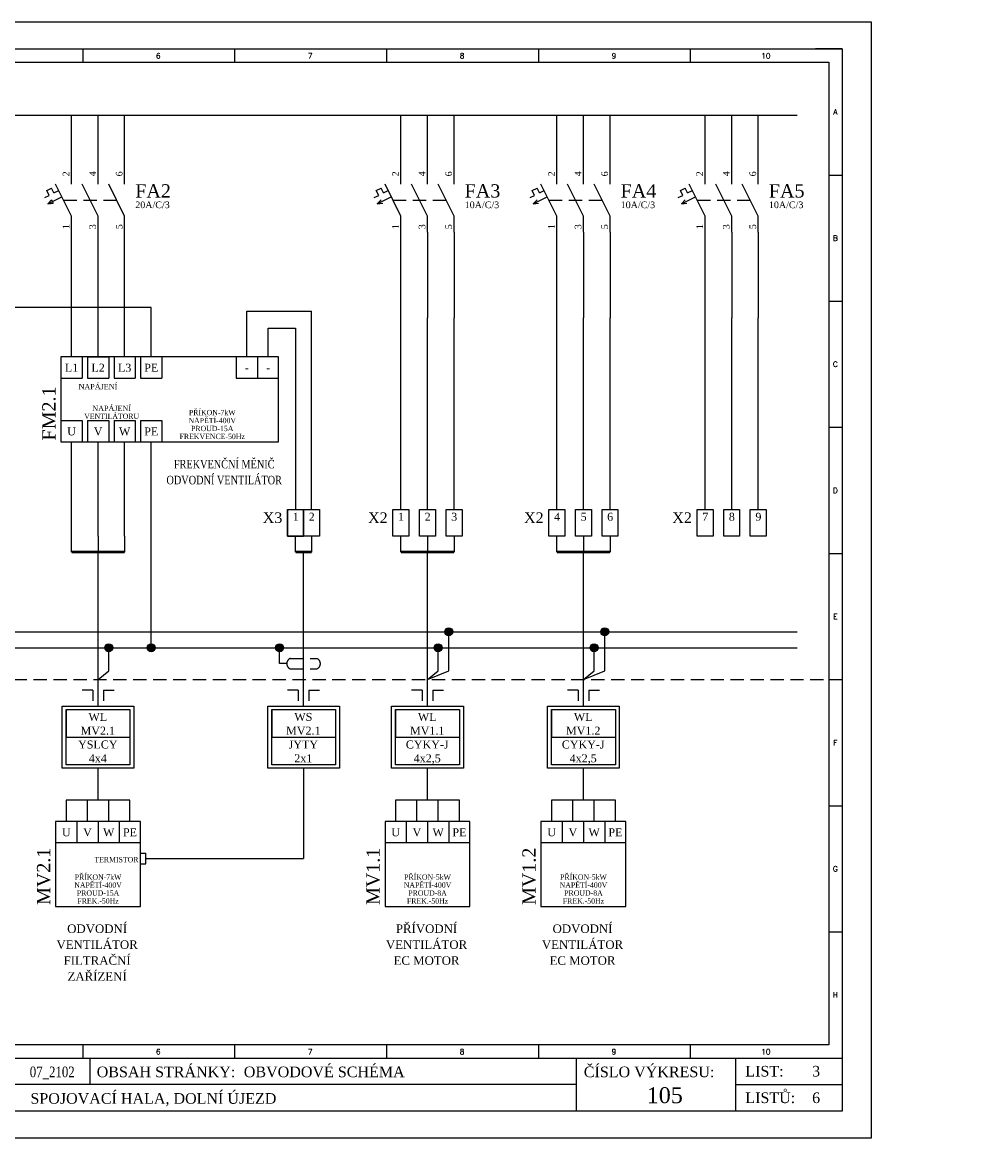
# Model space of a CAD drawing. Extents: x -1940 to 6437, y -1186 to -1165.
# Tile 5 of 10: x -1858 to -1840, y -1186 to -1165. Entities that reach past the tile are written whole.
import ezdxf
from ezdxf.enums import TextEntityAlignment as Align

# ---------------------------------------------------------------- set-up
doc = ezdxf.new("R2010")
doc.units = 0
doc.header["$MEASUREMENT"] = 0
doc.linetypes.add('ČÁRKOVANÁ', pattern=[0.75, 0.5, -0.25])
doc.linetypes.add('ČÁRKOVANÁ2', pattern=[0.375, 0.25, -0.125])
for name, color, linetype in [('Kabeláž (vodiče)', 7, 'CONTINUOUS'), ('Přístroje MaR', 1, 'CONTINUOUS'), ('Výkres', 4, 'CONTINUOUS'), ('Výzbroj', 1, 'CONTINUOUS')]:
    doc.layers.add(name, color=color, linetype=linetype)
doc.layers.add('Výkres netisk', color=7, linetype='CONTINUOUS', plot=False)
doc.styles.add('Romans', font='romans.shx')
doc.styles.get("Standard").update_dxf_attribs({"font": 'times.ttf'})

msp = doc.modelspace()

# ---------------------------------------------------------------- hatches: boundary and pattern name
at = {"layer": 'Kabeláž (vodiče)'}
for points in [[(-1849.901, -1176.13, 1), (-1850.051, -1176.13, 1)], [(-1846.964, -1176.13, 1), (-1847.114, -1176.13, 1)], [(-1856.304, -1176.43, 1), (-1856.454, -1176.43, 1)], [(-1855.504, -1176.43, 1), (-1855.654, -1176.43, 1)], [(-1853.085, -1176.43, 1), (-1853.235, -1176.43, 1)], [(-1850.101, -1176.43, 1), (-1850.251, -1176.43, 1)], [(-1847.164, -1176.43, 1), (-1847.314, -1176.43, 1)]]:
    msp.add_hatch(color=256, dxfattribs=at).paths.add_polyline_path(points)

# ---------------------------------------------------------------- linework, layer by layer
for p, q in [((-1868.932, -1166.405, 111.309), (-1843.418, -1166.405, 111.309)), ((-1857.079, -1167.405, 111.309), (-1857.079, -1166.405, 111.309)), ((-1856.579, -1167.405, 111.309), (-1856.579, -1166.405, 111.309)), ((-1856.079, -1167.405, 111.309), (-1856.079, -1166.405, 111.309)), ((-1850.876, -1167.405, 111.309), (-1850.876, -1166.405, 111.309)), ((-1850.376, -1167.405, 111.309), (-1850.376, -1166.405, 111.309)), ((-1849.876, -1167.405, 111.309), (-1849.876, -1166.405, 111.309)), ((-1847.939, -1167.405, 111.309), (-1847.939, -1166.405, 111.309)), ((-1847.439, -1167.405, 111.309), (-1847.439, -1166.405, 111.309)), ((-1846.939, -1167.405, 111.309), (-1846.939, -1166.405, 111.309)), ((-1845.148, -1167.405, 111.309), (-1845.148, -1166.405, 111.309)), ((-1844.648, -1167.405, 111.309), (-1844.648, -1166.405, 111.309)), ((-1844.148, -1167.405, 111.309), (-1844.148, -1166.405, 111.309)), ((-1857.079, -1170.953, 111.309), (-1857.079, -1168.605, 111.309)), ((-1856.579, -1170.953, 111.309), (-1856.579, -1168.605, 111.309)), ((-1856.079, -1170.953, 111.309), (-1856.079, -1168.605, 111.309)), ((-1850.876, -1170.217, 111.309), (-1850.876, -1168.605, 111.309)), ((-1850.376, -1168.605, 111.309), (-1850.376, -1170.217, 111.309)), ((-1849.876, -1168.605, 111.309), (-1849.876, -1170.217, 111.309)), ((-1847.939, -1170.217, 111.309), (-1847.939, -1168.605, 111.309)), ((-1847.439, -1168.605, 111.309), (-1847.439, -1170.217, 111.309)), ((-1846.939, -1168.605, 111.309), (-1846.939, -1170.217, 111.309)), ((-1845.148, -1170.217, 111.309), (-1845.148, -1168.605, 111.309)), ((-1844.648, -1168.605, 111.309), (-1844.648, -1170.217, 111.309)), ((-1844.148, -1168.605, 111.309), (-1844.148, -1170.217, 111.309)), ((-1855.579, -1170.024, 111.309), (-1858.232, -1170.024, 111.309)), ((-1855.579, -1170.953, 111.309), (-1855.579, -1170.024, 111.309)), ((-1853.779, -1170.953, 111.309), (-1853.779, -1170.091, 114.692)), ((-1853.779, -1170.091, 114.692), (-1852.559, -1170.091, 147.807)), ((-1852.559, -1173.83, 111.309), (-1852.559, -1170.091, 147.807)), ((-1850.876, -1173.83, 111.309), (-1850.876, -1170.217, 111.309)), ((-1850.376, -1173.83, 111.309), (-1850.376, -1170.217, 111.309)), ((-1849.876, -1173.83, 111.309), (-1849.876, -1170.217, 111.309)), ((-1847.939, -1173.83, 111.309), (-1847.939, -1170.217, 111.309)), ((-1847.439, -1173.83, 111.309), (-1847.439, -1170.217, 111.309)), ((-1846.939, -1173.83, 111.309), (-1846.939, -1170.217, 111.309)), ((-1845.148, -1173.83, 111.309), (-1845.148, -1170.217, 111.309)), ((-1844.648, -1173.83, 111.309), (-1844.648, -1170.217, 111.309)), ((-1844.148, -1173.83, 111.309), (-1844.148, -1170.217, 111.309)), ((-1853.379, -1170.953, 111.309), (-1853.379, -1170.415, 111.309)), ((-1853.379, -1170.415, 111.309), (-1852.859, -1170.415, 111.309)), ((-1852.859, -1170.415, 111.309), (-1852.859, -1173.83, 111.309)), ((-1857.079, -1174.33, 111.309), (-1857.079, -1172.553, 111.309)), ((-1856.579, -1174.33, 111.309), (-1856.579, -1172.553, 111.309)), ((-1856.079, -1174.33, 111.309), (-1856.079, -1172.553, 111.309)), ((-1855.579, -1176.43, 111.309), (-1855.579, -1172.553, 111.309)), ((-1857.079, -1174.63, 111.309), (-1857.079, -1174.33, 111.309)), ((-1856.579, -1174.33, 111.309), (-1856.579, -1174.63, 111.309)), ((-1856.079, -1174.33, 111.309), (-1856.079, -1174.63, 111.309)), ((-1852.859, -1174.63, 111.309), (-1852.859, -1174.33, 111.309)), ((-1852.559, -1174.33, 111.309), (-1852.559, -1174.63, 111.309)), ((-1850.876, -1174.63, 111.309), (-1850.876, -1174.33, 111.309)), ((-1850.376, -1174.33, 111.309), (-1850.376, -1174.63, 111.309)), ((-1849.876, -1174.33, 111.309), (-1849.876, -1174.63, 111.309)), ((-1847.939, -1174.63, 111.309), (-1847.939, -1174.33, 111.309)), ((-1847.439, -1174.33, 111.309), (-1847.439, -1174.63, 111.309)), ((-1846.939, -1174.33, 111.309), (-1846.939, -1174.63, 111.309)), ((-1856.579, -1177.53, 111.309), (-1856.579, -1174.63, 111.309)), ((-1852.709, -1177.53, 111.309), (-1852.709, -1174.63, 111.309)), ((-1850.376, -1177.53, 111.309), (-1850.376, -1174.63, 111.309)), ((-1847.439, -1177.53, 111.309), (-1847.439, -1174.63, 111.309)), ((-1866.082, -1176.13, 111.309), (-1843.418, -1176.13, 111.309)), ((-1849.976, -1176.862, 111.309), (-1849.976, -1176.13, 137.091)), ((-1847.039, -1176.862, 111.309), (-1847.039, -1176.13, 137.091)), ((-1866.432, -1176.43, 111.309), (-1843.418, -1176.43, 111.309)), ((-1856.379, -1176.862, 111.309), (-1856.379, -1176.43, 111.309)), ((-1853.16, -1176.73, 111.309), (-1853.16, -1176.43, 111.309)), ((-1850.176, -1176.862, 111.309), (-1850.176, -1176.43, 111.309)), ((-1847.239, -1176.862, 111.309), (-1847.239, -1176.43, 111.309)), ((-1853.025, -1176.73, 111.309), (-1853.16, -1176.73, 111.309)), ((-1856.579, -1177.03, 111.309), (-1856.379, -1176.862, 111.309)), ((-1850.376, -1177.03, 111.309), (-1850.176, -1176.862, 111.309)), ((-1850.376, -1177.03, 111.309), (-1849.976, -1176.862, 111.309)), ((-1847.439, -1177.03, 111.309), (-1847.239, -1176.862, 111.309)), ((-1847.439, -1177.03, 111.309), (-1847.039, -1176.862, 111.309)), ((-1856.679, -1177.229, 111.309), (-1856.879, -1177.229, 111.309)), ((-1856.679, -1177.229, 111.309), (-1856.679, -1177.429, 111.309)), ((-1856.479, -1177.229, 111.309), (-1856.479, -1177.429, 111.309)), ((-1856.479, -1177.229, 111.309), (-1856.279, -1177.229, 111.309)), ((-1852.809, -1177.229, 111.309), (-1853.009, -1177.229, 111.309)), ((-1852.809, -1177.229, 111.309), (-1852.809, -1177.429, 111.309)), ((-1852.609, -1177.229, 111.309), (-1852.609, -1177.429, 111.309)), ((-1852.609, -1177.229, 111.309), (-1852.409, -1177.229, 111.309)), ((-1850.476, -1177.229, 111.309), (-1850.676, -1177.229, 111.309)), ((-1850.476, -1177.229, 111.309), (-1850.476, -1177.429, 111.309)), ((-1850.276, -1177.229, 111.309), (-1850.276, -1177.429, 111.309)), ((-1850.276, -1177.229, 111.309), (-1850.076, -1177.229, 111.309)), ((-1847.539, -1177.229, 111.309), (-1847.739, -1177.229, 111.309)), ((-1847.539, -1177.229, 111.309), (-1847.539, -1177.429, 111.309)), ((-1847.339, -1177.229, 111.309), (-1847.339, -1177.429, 111.309)), ((-1847.339, -1177.229, 111.309), (-1847.139, -1177.229, 111.309)), ((-1857.179, -1177.595, 111.309), (-1857.179, -1178.115, 111.309)), ((-1853.309, -1177.595, 111.309), (-1853.309, -1178.115, 111.309)), ((-1850.976, -1177.595, 111.309), (-1850.976, -1178.115, 111.309)), ((-1848.039, -1177.595, 111.309), (-1848.039, -1178.115, 111.309)), ((-1857.179, -1178.115, 111.309), (-1855.979, -1178.115, 111.309)), ((-1853.309, -1178.115, 111.309), (-1852.109, -1178.115, 111.309)), ((-1850.976, -1178.115, 111.309), (-1849.776, -1178.115, 111.309)), ((-1848.039, -1178.115, 111.309), (-1846.839, -1178.115, 111.309)), ((-1856.579, -1179.3, 111.309), (-1856.579, -1178.7, 111.309)), ((-1852.709, -1178.7, 111.309), (-1852.709, -1180.4, 111.309)), ((-1850.376, -1179.3, 111.309), (-1850.376, -1178.7, 111.309)), ((-1847.439, -1179.3, 111.309), (-1847.439, -1178.7, 111.309)), ((-1855.979, -1179.3, 111.309), (-1857.179, -1179.3, 111.309)), ((-1857.179, -1179.3, 111.309), (-1857.179, -1179.7, 111.309)), ((-1856.779, -1179.7, 111.309), (-1856.779, -1179.3, 111.309)), ((-1856.379, -1179.7, 111.309), (-1856.379, -1179.3, 111.309)), ((-1855.979, -1179.7, 111.309), (-1855.979, -1179.3, 111.309)), ((-1849.776, -1179.3, 111.309), (-1850.976, -1179.3, 111.309)), ((-1850.976, -1179.3, 111.309), (-1850.976, -1179.7, 111.309)), ((-1850.576, -1179.7, 111.309), (-1850.576, -1179.3, 111.309)), ((-1850.176, -1179.7, 111.309), (-1850.176, -1179.3, 111.309)), ((-1849.776, -1179.7, 111.309), (-1849.776, -1179.3, 111.309)), ((-1846.839, -1179.3, 111.309), (-1848.039, -1179.3, 111.309)), ((-1848.039, -1179.3, 111.309), (-1848.039, -1179.7, 111.309)), ((-1847.639, -1179.7, 111.309), (-1847.639, -1179.3, 111.309)), ((-1847.239, -1179.7, 111.309), (-1847.239, -1179.3, 111.309)), ((-1846.839, -1179.7, 111.309), (-1846.839, -1179.3, 111.309)), ((-1855.779, -1180.3, 111.309), (-1855.679, -1180.3, 111.309)), ((-1855.679, -1180.5, 111.309), (-1855.679, -1180.3, 111.309)), ((-1855.679, -1180.4, 111.309), (-1852.709, -1180.4, 111.309)), ((-1855.779, -1180.5, 111.309), (-1855.679, -1180.5, 111.309))]:
    msp.add_line(p, q, dxfattribs=at)
at = {"layer": 'Kabeláž (vodiče)', "linetype": 'ČÁRKOVANÁ2'}
for p, q in [((-1852.959, -1176.63, 111.309), (-1852.459, -1176.63, 111.309)), ((-1852.959, -1176.83, 111.309), (-1852.459, -1176.83, 111.309))]:
    msp.add_line(p, q, dxfattribs=at)
at = {"layer": 'Kabeláž (vodiče)', "elevation": 111.309}
for points in [[(-1856.079, -1174.63, 0.05, 0.05, 0), (-1857.079, -1174.63, 0, 0, 0)], [(-1852.559, -1174.63, 0.05, 0.05, 0), (-1852.859, -1174.63, 0, 0, 0)], [(-1849.876, -1174.63, 0.05, 0.05, 0), (-1850.876, -1174.63, 0, 0, 0)], [(-1846.939, -1174.63, 0.05, 0.05, 0), (-1847.939, -1174.63, 0, 0, 0)]]:
    msp.add_lwpolyline(points, format="xyseb", dxfattribs=at)
for points in [[(-1855.904, -1178.7), (-1857.254, -1178.7), (-1857.254, -1177.53), (-1855.904, -1177.53)], [(-1855.979, -1178.635), (-1857.179, -1178.635), (-1857.179, -1177.595), (-1855.979, -1177.595)], [(-1852.034, -1178.7), (-1853.384, -1178.7), (-1853.384, -1177.53), (-1852.034, -1177.53)], [(-1852.109, -1178.635), (-1853.309, -1178.635), (-1853.309, -1177.595), (-1852.109, -1177.595)], [(-1849.701, -1178.7), (-1851.051, -1178.7), (-1851.051, -1177.53), (-1849.701, -1177.53)], [(-1849.776, -1178.635), (-1850.976, -1178.635), (-1850.976, -1177.595), (-1849.776, -1177.595)], [(-1846.764, -1178.7), (-1848.114, -1178.7), (-1848.114, -1177.53), (-1846.764, -1177.53)], [(-1846.839, -1178.635), (-1848.039, -1178.635), (-1848.039, -1177.595), (-1846.839, -1177.595)]]:
    msp.add_lwpolyline(points, close=True, dxfattribs=at)
at = {"layer": 'Kabeláž (vodiče)'}
for centre in [(-1849.976, -1176.13, 137.091), (-1847.039, -1176.13, 137.091), (-1856.379, -1176.43, 111.309), (-1855.579, -1176.43, 111.309), (-1853.16, -1176.43, 111.309), (-1850.176, -1176.43, 111.309), (-1847.239, -1176.43, 111.309)]:
    msp.add_circle(centre, 0.075, dxfattribs=at)
at = {"layer": 'Kabeláž (vodiče)', "linetype": 'ČÁRKOVANÁ2'}
for centre, start, end in [((-1852.917, -1176.73, 111.309), 112.6948, 247.3052), ((-1852.501, -1176.73, 111.309), 292.6948, 67.3052)]:
    msp.add_arc(centre, 0.108, start, end, dxfattribs=at)
at = {"layer": 'Přístroje MaR'}
for p, q in [((-1857.279, -1170.953, 111.309), (-1857.279, -1171.353, 111.309)), ((-1856.879, -1170.953, 111.309), (-1856.879, -1171.353, 111.309)), ((-1856.779, -1170.953, 111.309), (-1856.779, -1171.353, 111.309)), ((-1856.779, -1170.953, 111.309), (-1856.379, -1170.953, 111.309)), ((-1856.379, -1170.953, 111.309), (-1856.379, -1171.353, 111.309)), ((-1856.279, -1170.953, 111.309), (-1856.279, -1171.353, 111.309)), ((-1855.879, -1170.953, 111.309), (-1855.879, -1171.353, 111.309)), ((-1855.779, -1170.953, 111.309), (-1855.779, -1171.353, 111.309)), ((-1855.379, -1170.953, 111.309), (-1855.379, -1171.353, 111.309)), ((-1853.979, -1170.953, 111.309), (-1853.979, -1171.353, 111.309)), ((-1853.579, -1170.953, 111.309), (-1853.579, -1171.353, 111.309)), ((-1857.279, -1171.353, 111.309), (-1856.879, -1171.353, 111.309)), ((-1856.779, -1171.353, 111.309), (-1856.379, -1171.353, 111.309)), ((-1856.279, -1171.353, 111.309), (-1855.879, -1171.353, 111.309)), ((-1855.779, -1171.353, 111.309), (-1855.379, -1171.353, 111.309)), ((-1853.979, -1171.353, 111.309), (-1853.179, -1171.353, 111.309)), ((-1857.279, -1172.153, 111.309), (-1856.879, -1172.153, 111.309)), ((-1857.279, -1172.153, 111.309), (-1857.279, -1172.553, 111.309)), ((-1856.879, -1172.153, 111.309), (-1856.879, -1172.553, 111.309)), ((-1856.779, -1172.153, 111.309), (-1856.779, -1172.553, 111.309)), ((-1856.779, -1172.153, 111.309), (-1856.379, -1172.153, 111.309)), ((-1856.379, -1172.153, 111.309), (-1856.379, -1172.553, 111.309)), ((-1856.279, -1172.153, 111.309), (-1856.279, -1172.553, 111.309)), ((-1856.279, -1172.153, 111.309), (-1855.879, -1172.153, 111.309)), ((-1855.879, -1172.153, 111.309), (-1855.879, -1172.553, 111.309)), ((-1855.779, -1172.153, 111.309), (-1855.779, -1172.553, 111.309)), ((-1855.779, -1172.153, 111.309), (-1855.379, -1172.153, 111.309)), ((-1855.379, -1172.153, 111.309), (-1855.379, -1172.553, 111.309)), ((-1857.279, -1172.553, 111.309), (-1855.679, -1172.553, 111.309)), ((-1856.779, -1172.553, 111.309), (-1856.379, -1172.553, 111.309)), ((-1856.979, -1179.7, 111.309), (-1856.979, -1180.1, 111.309)), ((-1856.579, -1179.7, 111.309), (-1856.579, -1180.1, 111.309)), ((-1856.179, -1179.7, 111.309), (-1856.179, -1180.1, 111.309)), ((-1850.776, -1179.7, 111.309), (-1850.776, -1180.1, 111.309)), ((-1850.376, -1179.7, 111.309), (-1850.376, -1180.1, 111.309)), ((-1849.976, -1179.7, 111.309), (-1849.976, -1180.1, 111.309)), ((-1847.839, -1179.7, 111.309), (-1847.839, -1180.1, 111.309)), ((-1847.439, -1179.7, 111.309), (-1847.439, -1180.1, 111.309)), ((-1847.039, -1179.7, 111.309), (-1847.039, -1180.1, 111.309)), ((-1857.379, -1180.1, 111.309), (-1855.779, -1180.1, 111.309)), ((-1857.379, -1180.1, 111.309), (-1856.979, -1180.1, 111.309)), ((-1851.176, -1180.1, 111.309), (-1849.576, -1180.1, 111.309)), ((-1851.176, -1180.1, 111.309), (-1850.776, -1180.1, 111.309)), ((-1848.239, -1180.1, 111.309), (-1846.639, -1180.1, 111.309)), ((-1848.239, -1180.1, 111.309), (-1847.839, -1180.1, 111.309))]:
    msp.add_line(p, q, dxfattribs=at)
at = {"layer": 'Přístroje MaR', "elevation": 111.309}
for points in [[(-1857.279, -1172.553), (-1853.179, -1172.553), (-1853.179, -1170.953), (-1857.279, -1170.953)], [(-1857.379, -1181.3), (-1855.779, -1181.3), (-1855.779, -1179.7), (-1857.379, -1179.7)], [(-1851.176, -1181.3), (-1849.576, -1181.3), (-1849.576, -1179.7), (-1851.176, -1179.7)], [(-1848.239, -1181.3), (-1846.639, -1181.3), (-1846.639, -1179.7), (-1848.239, -1179.7)]]:
    msp.add_lwpolyline(points, close=True, dxfattribs=at)
at = {"layer": 'Výkres'}
for p, q in [((-1856.868, -1165.155, 111.309), (-1856.868, -1165.405, 111.309)), ((-1854.008, -1165.155, 111.309), (-1854.008, -1165.405, 111.309)), ((-1851.148, -1165.155, 111.309), (-1851.148, -1165.405, 111.309)), ((-1848.288, -1165.155, 111.309), (-1848.288, -1165.405, 111.309)), ((-1845.428, -1165.155, 111.309), (-1845.428, -1165.405, 111.309)), ((-1842.568, -1165.155, 111.309), (-1843.068, -1165.155, 111.309)), ((-1870.918, -1165.405, 111.309), (-1842.818, -1165.405, 111.309)), ((-1842.818, -1165.405, 111.309), (-1842.818, -1183.905, 111.309)), ((-1842.818, -1167.53, 111.309), (-1842.568, -1167.53, 111.309)), ((-1842.818, -1169.905, 111.309), (-1842.568, -1169.905, 111.309)), ((-1842.818, -1172.28, 111.309), (-1842.568, -1172.28, 111.309)), ((-1842.818, -1174.655, 111.309), (-1842.568, -1174.655, 111.309)), ((-1842.818, -1177.03, 111.309), (-1842.568, -1177.03, 111.309)), ((-1842.818, -1179.405, 111.309), (-1842.568, -1179.405, 111.309)), ((-1842.818, -1179.405, 111.309), (-1842.568, -1179.405, 111.309)), ((-1842.818, -1181.78, 111.309), (-1842.568, -1181.78, 111.309)), ((-1842.818, -1183.905, 111.309), (-1870.918, -1183.905, 111.309)), ((-1856.868, -1183.905, 111.309), (-1856.868, -1184.155, 111.309)), ((-1854.008, -1183.905, 111.309), (-1854.008, -1184.155, 111.309)), ((-1851.148, -1183.905, 111.309), (-1851.148, -1184.155, 111.309)), ((-1848.288, -1183.905, 111.309), (-1848.288, -1184.155, 111.309)), ((-1845.428, -1183.905, 111.309), (-1845.428, -1184.155, 111.309)), ((-1871.168, -1184.155, 111.309), (-1842.568, -1184.155, 111.309)), ((-1856.728, -1184.655, 111.309), (-1856.728, -1184.155, 111.309)), ((-1847.568, -1185.155, 111.309), (-1847.568, -1184.155, 111.309)), ((-1844.568, -1185.155, 111.309), (-1844.568, -1184.155, 111.309)), ((-1847.568, -1184.655, 111.309), (-1859.728, -1184.655, 111.309)), ((-1844.568, -1184.655, 111.309), (-1842.568, -1184.653, 111.309))]:
    msp.add_line(p, q, dxfattribs=at)
at = {"layer": 'Výkres', "color": 6, "linetype": 'ČÁRKOVANÁ2'}
msp.add_line((-1870.918, -1177.03, 111.309), (-1842.818, -1177.03, 111.309), dxfattribs=at)
at = {"layer": 'Výkres', "elevation": 111.309}
msp.add_lwpolyline([(-1842.568, -1185.155), (-1871.168, -1185.155), (-1871.168, -1165.155), (-1842.568, -1165.155), (-1842.568, -1185.155)], close=True, dxfattribs=at)
at = {"layer": 'Výkres netisk', "color": 7, "elevation": 111.309}
msp.add_lwpolyline([(-1871.718, -1185.655), (-1842.018, -1185.655), (-1842.018, -1164.655), (-1871.718, -1164.655)], close=True, dxfattribs=at)
at = {"layer": 'Výzbroj'}
for p, q in [((-1857.079, -1167.705, 111.309), (-1857.079, -1167.405, 111.309)), ((-1856.579, -1167.705, 111.309), (-1856.579, -1167.405, 111.309)), ((-1856.079, -1167.705, 111.309), (-1856.079, -1167.405, 111.309)), ((-1850.876, -1167.705, 111.309), (-1850.876, -1167.405, 111.309)), ((-1850.376, -1167.705, 111.309), (-1850.376, -1167.405, 111.309)), ((-1849.876, -1167.705, 111.309), (-1849.876, -1167.405, 111.309)), ((-1847.939, -1167.705, 111.309), (-1847.939, -1167.405, 111.309)), ((-1847.439, -1167.705, 111.309), (-1847.439, -1167.405, 111.309)), ((-1846.939, -1167.705, 111.309), (-1846.939, -1167.405, 111.309)), ((-1845.148, -1167.705, 111.309), (-1845.148, -1167.405, 111.309)), ((-1844.648, -1167.705, 111.309), (-1844.648, -1167.405, 111.309)), ((-1844.148, -1167.705, 111.309), (-1844.148, -1167.405, 111.309)), ((-1857.543, -1167.824, 111.309), (-1857.454, -1167.779, 111.309)), ((-1857.409, -1167.868, 111.309), (-1857.454, -1167.779, 111.309)), ((-1857.079, -1168.305, 111.309), (-1857.379, -1167.705, 111.309)), ((-1856.579, -1168.305, 111.309), (-1856.879, -1167.705, 111.309)), ((-1856.079, -1168.305, 111.309), (-1856.379, -1167.705, 111.309)), ((-1851.34, -1167.824, 111.309), (-1851.251, -1167.779, 111.309)), ((-1851.206, -1167.868, 111.309), (-1851.251, -1167.779, 111.309)), ((-1850.876, -1168.305, 111.309), (-1851.176, -1167.705, 111.309)), ((-1850.376, -1168.305, 111.309), (-1850.676, -1167.705, 111.309)), ((-1849.876, -1168.305, 111.309), (-1850.176, -1167.705, 111.309)), ((-1848.403, -1167.824, 111.309), (-1848.314, -1167.779, 111.309)), ((-1848.269, -1167.868, 111.309), (-1848.314, -1167.779, 111.309)), ((-1847.939, -1168.305, 111.309), (-1848.239, -1167.705, 111.309)), ((-1847.439, -1168.305, 111.309), (-1847.739, -1167.705, 111.309)), ((-1846.939, -1168.305, 111.309), (-1847.239, -1167.705, 111.309)), ((-1845.612, -1167.824, 111.309), (-1845.523, -1167.779, 111.309)), ((-1845.478, -1167.868, 111.309), (-1845.523, -1167.779, 111.309)), ((-1845.148, -1168.305, 111.309), (-1845.448, -1167.705, 111.309)), ((-1844.648, -1168.305, 111.309), (-1844.948, -1167.705, 111.309)), ((-1844.148, -1168.305, 111.309), (-1844.448, -1167.705, 111.309)), ((-1857.584, -1167.956, 111.309), (-1857.498, -1167.913, 111.309)), ((-1857.498, -1167.913, 111.309), (-1857.543, -1167.824, 111.309)), ((-1857.525, -1168.075, 111.309), (-1857.26, -1167.942, 111.309)), ((-1857.409, -1167.868, 111.309), (-1857.319, -1167.824, 111.309)), ((-1851.381, -1167.956, 111.309), (-1851.295, -1167.913, 111.309)), ((-1851.295, -1167.913, 111.309), (-1851.34, -1167.824, 111.309)), ((-1851.321, -1168.075, 111.309), (-1851.057, -1167.942, 111.309)), ((-1851.321, -1168.075, 111.309), (-1851.057, -1167.942, 111.309)), ((-1851.206, -1167.868, 111.309), (-1851.116, -1167.824, 111.309)), ((-1848.444, -1167.956, 111.309), (-1848.358, -1167.913, 111.309)), ((-1848.358, -1167.913, 111.309), (-1848.403, -1167.824, 111.309)), ((-1848.385, -1168.075, 111.309), (-1848.12, -1167.942, 111.309)), ((-1848.385, -1168.075, 111.309), (-1848.12, -1167.942, 111.309)), ((-1848.269, -1167.868, 111.309), (-1848.179, -1167.824, 111.309)), ((-1845.653, -1167.956, 111.309), (-1845.568, -1167.913, 111.309)), ((-1845.568, -1167.913, 111.309), (-1845.612, -1167.824, 111.309)), ((-1845.594, -1168.075, 111.309), (-1845.329, -1167.942, 111.309)), ((-1845.594, -1168.075, 111.309), (-1845.329, -1167.942, 111.309)), ((-1845.478, -1167.868, 111.309), (-1845.389, -1167.824, 111.309)), ((-1857.079, -1168.605, 111.309), (-1857.079, -1168.305, 111.309)), ((-1856.579, -1168.605, 111.309), (-1856.579, -1168.305, 111.309)), ((-1856.079, -1168.605, 111.309), (-1856.079, -1168.305, 111.309)), ((-1850.876, -1168.605, 111.309), (-1850.876, -1168.305, 111.309)), ((-1850.376, -1168.605, 111.309), (-1850.376, -1168.305, 111.309)), ((-1849.876, -1168.605, 111.309), (-1849.876, -1168.305, 111.309)), ((-1847.939, -1168.605, 111.309), (-1847.939, -1168.305, 111.309)), ((-1847.439, -1168.605, 111.309), (-1847.439, -1168.305, 111.309)), ((-1846.939, -1168.605, 111.309), (-1846.939, -1168.305, 111.309)), ((-1845.148, -1168.605, 111.309), (-1845.148, -1168.305, 111.309)), ((-1844.648, -1168.605, 111.309), (-1844.648, -1168.305, 111.309)), ((-1844.148, -1168.605, 111.309), (-1844.148, -1168.305, 111.309)), ((-1853.009, -1173.83, 111.309), (-1852.709, -1173.83, 111.309)), ((-1853.009, -1173.83, 111.309), (-1853.009, -1174.33, 111.309)), ((-1852.709, -1173.83, 111.309), (-1852.709, -1174.33, 111.309)), ((-1852.709, -1173.83, 111.309), (-1852.409, -1173.83, 111.309)), ((-1852.709, -1173.83, 111.309), (-1852.709, -1174.33, 111.309)), ((-1852.409, -1173.83, 111.309), (-1852.409, -1174.33, 111.309)), ((-1853.009, -1174.33, 111.309), (-1852.709, -1174.33, 111.309))]:
    msp.add_line(p, q, dxfattribs=at)
at = {"layer": 'Výzbroj', "linetype": 'ČÁRKOVANÁ'}
for p, q in [((-1857.525, -1168.075, 111.309), (-1857.454, -1168, 111.309)), ((-1857.454, -1168, 111.309), (-1857.423, -1168.063, 111.309)), ((-1851.321, -1168.075, 111.309), (-1851.251, -1168, 111.309)), ((-1848.385, -1168.075, 111.309), (-1848.314, -1168, 111.309)), ((-1845.594, -1168.075, 111.309), (-1845.523, -1168, 111.309)), ((-1857.525, -1168.075, 111.309), (-1857.423, -1168.063, 111.309)), ((-1851.321, -1168.075, 111.309), (-1851.22, -1168.063, 111.309)), ((-1848.385, -1168.075, 111.309), (-1848.283, -1168.063, 111.309)), ((-1845.594, -1168.075, 111.309), (-1845.492, -1168.063, 111.309))]:
    msp.add_line(p, q, dxfattribs=at)
at = {"layer": 'Výzbroj', "linetype": 'ČÁRKOVANÁ2'}
for p, q in [((-1857.229, -1168.005, 111.309), (-1856.229, -1168.005, 111.309)), ((-1851.026, -1168.005, 111.309), (-1850.026, -1168.005, 111.309)), ((-1848.089, -1168.005, 111.309), (-1847.089, -1168.005, 111.309)), ((-1845.298, -1168.005, 111.309), (-1844.298, -1168.005, 111.309))]:
    msp.add_line(p, q, dxfattribs=at)
at = {"layer": 'Výzbroj', "elevation": 111.309}
for points in [[(-1852.709, -1174.33), (-1853.009, -1174.33), (-1853.009, -1173.83), (-1852.709, -1173.83)], [(-1852.409, -1174.33), (-1852.709, -1174.33), (-1852.709, -1173.83), (-1852.409, -1173.83)], [(-1850.726, -1174.33), (-1851.026, -1174.33), (-1851.026, -1173.83), (-1850.726, -1173.83)], [(-1850.226, -1174.33), (-1850.526, -1174.33), (-1850.526, -1173.83), (-1850.226, -1173.83)], [(-1849.726, -1174.33), (-1850.026, -1174.33), (-1850.026, -1173.83), (-1849.726, -1173.83)], [(-1847.789, -1174.33), (-1848.089, -1174.33), (-1848.089, -1173.83), (-1847.789, -1173.83)], [(-1847.289, -1174.33), (-1847.589, -1174.33), (-1847.589, -1173.83), (-1847.289, -1173.83)], [(-1846.789, -1174.33), (-1847.089, -1174.33), (-1847.089, -1173.83), (-1846.789, -1173.83)], [(-1844.998, -1174.33), (-1845.298, -1174.33), (-1845.298, -1173.83), (-1844.998, -1173.83)], [(-1844.498, -1174.33), (-1844.798, -1174.33), (-1844.798, -1173.83), (-1844.498, -1173.83)], [(-1843.998, -1174.33), (-1844.298, -1174.33), (-1844.298, -1173.83), (-1843.998, -1173.83)]]:
    msp.add_lwpolyline(points, close=True, dxfattribs=at)

# ---------------------------------------------------------------- texts
at = {"layer": 'Kabeláž (vodiče)', "color": 7, "ltscale": 0.4}
for s, p in [('WL', (-1856.584, -1177.807, 111.609)), ('WS', (-1852.714, -1177.807, 111.609)), ('WL', (-1850.381, -1177.807, 111.609)), ('WL', (-1847.444, -1177.807, 111.609)), ('MV2.1', (-1856.584, -1178.067, 111.609)), ('MV2.1', (-1852.714, -1178.067, 111.609)), ('MV1.1', (-1850.381, -1178.067, 111.609)), ('MV1.2', (-1847.444, -1178.067, 111.609)), ('YSLCY', (-1856.584, -1178.327, 111.609)), ('JYTY', (-1852.714, -1178.327, 111.609)), ('CYKY-J', (-1850.381, -1178.327, 111.609)), ('CYKY-J', (-1847.444, -1178.327, 111.609)), ('4x4', (-1856.584, -1178.587, 111.609)), ('2x1', (-1852.714, -1178.587, 111.609)), ('4x2,5', (-1850.381, -1178.587, 111.609)), ('4x2,5', (-1847.444, -1178.587, 111.609))]:
    msp.add_text(s, height=0.15, dxfattribs=at).set_placement(p, align=Align.CENTER)
at = {"layer": 'Přístroje MaR', "color": 7, "ltscale": 0.3}
for s, height, p in [('L1', 0.15, (-1857.078, -1171.233, 113.247)), ('L2', 0.15, (-1856.578, -1171.233, 113.247)), ('L3', 0.15, (-1856.078, -1171.233, 113.247)), ('PE', 0.15, (-1855.578, -1171.233, 113.247)), ('-', 0.15, (-1853.778, -1171.233, 113.247)), ('-', 0.15, (-1853.378, -1171.233, 113.247)), ('NAPÁJENÍ', 0.1, (-1856.582, -1171.564, 113.247)), ('NAPÁJENÍ', 0.1, (-1856.323, -1171.972, 113.247)), ('U', 0.15, (-1857.078, -1172.433, 113.247)), ('V', 0.15, (-1856.578, -1172.433, 113.247)), ('W', 0.15, (-1856.078, -1172.433, 113.247)), ('PE', 0.15, (-1855.578, -1172.433, 113.247)), ('U', 0.15, (-1857.178, -1179.98, 113.247)), ('V', 0.15, (-1856.778, -1179.98, 113.247)), ('W', 0.15, (-1856.378, -1179.98, 113.247)), ('PE', 0.15, (-1855.978, -1179.98, 113.247)), ('U', 0.15, (-1850.975, -1179.98, 113.247)), ('V', 0.15, (-1850.575, -1179.98, 113.247)), ('W', 0.15, (-1850.175, -1179.98, 113.247)), ('PE', 0.15, (-1849.775, -1179.98, 113.247)), ('U', 0.15, (-1848.038, -1179.98, 113.247)), ('V', 0.15, (-1847.638, -1179.98, 113.247)), ('W', 0.15, (-1847.238, -1179.98, 113.247)), ('PE', 0.15, (-1846.838, -1179.98, 113.247)), ('ODVODNÍ', 0.16, (-1856.597, -1181.8, 110.217)), ('PŘÍVODNÍ', 0.16, (-1850.394, -1181.8, 110.217)), ('ODVODNÍ', 0.16, (-1847.457, -1181.8, 110.217)), ('VENTILÁTOR', 0.16, (-1856.597, -1182.1, 110.217)), ('VENTILÁTOR', 0.16, (-1850.394, -1182.1, 110.217)), ('VENTILÁTOR', 0.16, (-1847.457, -1182.1, 110.217)), ('FILTRAČNÍ', 0.16, (-1856.597, -1182.4, 110.217)), ('EC MOTOR', 0.16, (-1850.394, -1182.4, 110.217)), ('EC MOTOR', 0.16, (-1847.457, -1182.4, 110.217)), ('ZAŘÍZENÍ', 0.16, (-1856.597, -1182.7, 110.217))]:
    msp.add_text(s, height=height, dxfattribs=at).set_placement(p, align=Align.CENTER)
for s, p in [('FM2.1', (-1857.38, -1172.529, 110.217)), ('MV2.1', (-1857.48, -1181.275, 110.217)), ('MV1.1', (-1851.276, -1181.275, 110.217)), ('MV1.2', (-1848.34, -1181.275, 110.217))]:
    msp.add_text(s, height=0.25, rotation=90, dxfattribs=at).set_placement(p)
at = {"layer": 'Přístroje MaR', "color": 7, "ltscale": 0.3, "width": 0.8}
for s, height, p in [('VENTILÁTORU', 0.1, (-1856.323, -1172.122, 113.247)), ('PŘÍKON-7kW', 0.1, (-1854.429, -1172.052, 113.247)), ('NAPĚTÍ-400V', 0.1, (-1854.429, -1172.202, 113.247)), ('FREKVENCE-50Hz', 0.1, (-1854.429, -1172.502, 113.247)), ('PROUD-15A', 0.1, (-1854.429, -1172.352, 113.247)), ('FREKVENČNÍ MĚNIČ', 0.16, (-1854.204, -1173.053, 110.217)), ('ODVODNÍ VENTILÁTOR', 0.16, (-1854.204, -1173.353, 110.217)), ('PŘÍKON-7kW', 0.1, (-1856.579, -1180.798, 113.247)), ('NAPĚTÍ-400V', 0.1, (-1856.579, -1180.948, 113.247)), ('PŘÍKON-5kW', 0.1, (-1850.375, -1180.798, 113.247)), ('NAPĚTÍ-400V', 0.1, (-1850.375, -1180.948, 113.247)), ('PŘÍKON-5kW', 0.1, (-1847.439, -1180.798, 113.247)), ('NAPĚTÍ-400V', 0.1, (-1847.439, -1180.948, 113.247)), ('PROUD-15A', 0.1, (-1856.579, -1181.098, 113.247)), ('PROUD-8A', 0.1, (-1850.375, -1181.098, 113.247)), ('PROUD-8A', 0.1, (-1847.439, -1181.098, 113.247)), ('FREK.-50Hz', 0.1, (-1856.579, -1181.248, 113.247)), ('FREK.-50Hz', 0.1, (-1850.375, -1181.248, 113.247)), ('FREK.-50Hz', 0.1, (-1847.439, -1181.248, 113.247))]:
    msp.add_text(s, height=height, dxfattribs=at).set_placement(p, align=Align.CENTER)
msp.add_text('TERMISTOR', height=0.1, dxfattribs=at).set_placement((-1855.818, -1180.469, 113.247), align=Align.RIGHT)
at = {"layer": 'Výkres', "style": 'Romans'}
for s, p in [('6', (-1855.445, -1165.336, 111.309)), ('7', (-1852.585, -1165.336, 111.309)), ('8', (-1849.725, -1165.336, 111.309)), ('9', (-1846.865, -1165.336, 111.309)), ('10', (-1844.005, -1165.336, 111.309)), ('A', (-1842.696, -1166.393, 111.309)), ('B', (-1842.696, -1168.768, 111.309)), ('C', (-1842.696, -1171.143, 111.309)), ('D', (-1842.696, -1173.518, 111.309)), ('E', (-1842.696, -1175.893, 111.309)), ('F', (-1842.696, -1178.268, 111.309)), ('G', (-1842.696, -1180.643, 111.309)), ('H', (-1842.696, -1183.018, 111.309)), ('6', (-1855.445, -1184.086, 111.309)), ('7', (-1852.585, -1184.086, 111.309)), ('8', (-1849.725, -1184.086, 111.309)), ('9', (-1846.865, -1184.086, 111.309)), ('10', (-1844.005, -1184.086, 111.309))]:
    msp.add_text(s, height=0.1, dxfattribs=at).set_placement(p, align=Align.CENTER)
at = {"layer": 'Výkres', "width": 0.8}
msp.add_text('07_2102', height=0.2, dxfattribs=at).set_placement((-1857.865, -1184.516, 111.309))
at = {"layer": 'Výkres'}
for s, p in [('OBSAH STRÁNKY: ', (-1856.605, -1184.516, 111.309)), ('OBVODOVÉ SCHÉMA', (-1853.835, -1184.516, 111.309)), ('ČÍSLO VÝKRESU:', (-1847.433, -1184.516, 111.309)), ('LIST:', (-1844.392, -1184.503, 111.309)), ('SPOJOVACÍ HALA, DOLNÍ ÚJEZD', (-1857.853, -1185.016, 111.309)), ('LISTŮ:', (-1844.392, -1185.003, 111.309))]:
    msp.add_text(s, height=0.2, dxfattribs=at).set_placement(p)
for s, height, p in [('3', 0.2, (-1843.058, -1184.503, 111.309)), ('105', 0.3, (-1845.908, -1185.005, 111.309)), ('6', 0.2, (-1843.058, -1185.003, 111.309))]:
    msp.add_text(s, height=height, dxfattribs=at).set_placement(p, align=Align.CENTER)
at = {"layer": 'Výzbroj', "color": 8, "ltscale": 0.3}
for s, p in [('2', (-1857.119, -1167.555, 110.217)), ('4', (-1856.619, -1167.555, 110.217)), ('6', (-1856.119, -1167.555, 110.217)), ('2', (-1850.916, -1167.555, 110.217)), ('4', (-1850.416, -1167.555, 110.217)), ('6', (-1849.916, -1167.555, 110.217)), ('2', (-1847.979, -1167.555, 110.217)), ('4', (-1847.479, -1167.555, 110.217)), ('6', (-1846.979, -1167.555, 110.217)), ('2', (-1845.188, -1167.555, 110.217)), ('4', (-1844.688, -1167.555, 110.217)), ('6', (-1844.188, -1167.555, 110.217))]:
    msp.add_text(s, height=0.125, rotation=90, dxfattribs=at).set_placement(p)
at = {"layer": 'Výzbroj', "color": 7, "ltscale": 0.3}
for s, height, p in [('FA2', 0.25, (-1855.879, -1167.954, 110.217)), ('FA3', 0.25, (-1849.676, -1167.954, 110.217)), ('FA4', 0.25, (-1846.739, -1167.954, 110.217)), ('FA5', 0.25, (-1843.948, -1167.954, 110.217)), ('20A/C/3', 0.125, (-1855.879, -1168.154, 110.217)), ('10A/C/3', 0.125, (-1849.676, -1168.154, 110.217)), ('10A/C/3', 0.125, (-1846.739, -1168.154, 110.217)), ('10A/C/3', 0.125, (-1843.948, -1168.154, 110.217))]:
    msp.add_text(s, height=height, dxfattribs=at).set_placement(p)
at = {"layer": 'Výzbroj', "color": 8, "ltscale": 0.3}
for s, p in [('1', (-1857.119, -1168.456, 110.217)), ('3', (-1856.619, -1168.456, 110.217)), ('5', (-1856.119, -1168.456, 110.217)), ('1', (-1850.916, -1168.456, 110.217)), ('3', (-1850.416, -1168.456, 110.217)), ('5', (-1849.916, -1168.456, 110.217)), ('1', (-1847.979, -1168.456, 110.217)), ('3', (-1847.479, -1168.456, 110.217)), ('5', (-1846.979, -1168.456, 110.217)), ('1', (-1845.188, -1168.456, 110.217)), ('3', (-1844.688, -1168.456, 110.217)), ('5', (-1844.188, -1168.456, 110.217))]:
    msp.add_text(s, height=0.125, rotation=90, dxfattribs=at).set_placement(p, align=Align.RIGHT)
at = {"layer": 'Výzbroj', "color": 7, "ltscale": 0.3}
for s, p in [('X3', (-1853.109, -1174.082, 113.247)), ('X2', (-1851.126, -1174.082, 113.247)), ('X2', (-1848.189, -1174.082, 113.247)), ('X2', (-1845.398, -1174.082, 113.247))]:
    msp.add_text(s, height=0.2, dxfattribs=at).set_placement(p, align=Align.RIGHT)
for s, p in [('1', (-1852.856, -1174.039, 128.81)), ('2', (-1852.556, -1174.039, 128.81)), ('1', (-1850.873, -1174.039, 128.81)), ('2', (-1850.373, -1174.039, 128.81)), ('3', (-1849.873, -1174.039, 128.81)), ('4', (-1847.936, -1174.039, 128.81)), ('5', (-1847.436, -1174.039, 128.81)), ('6', (-1846.936, -1174.039, 128.81)), ('7', (-1845.145, -1174.039, 128.81)), ('8', (-1844.645, -1174.039, 128.81)), ('9', (-1844.145, -1174.039, 128.81))]:
    msp.add_text(s, height=0.15, dxfattribs=at).set_placement(p, align=Align.CENTER)

doc.saveas('drawing.dxf')
